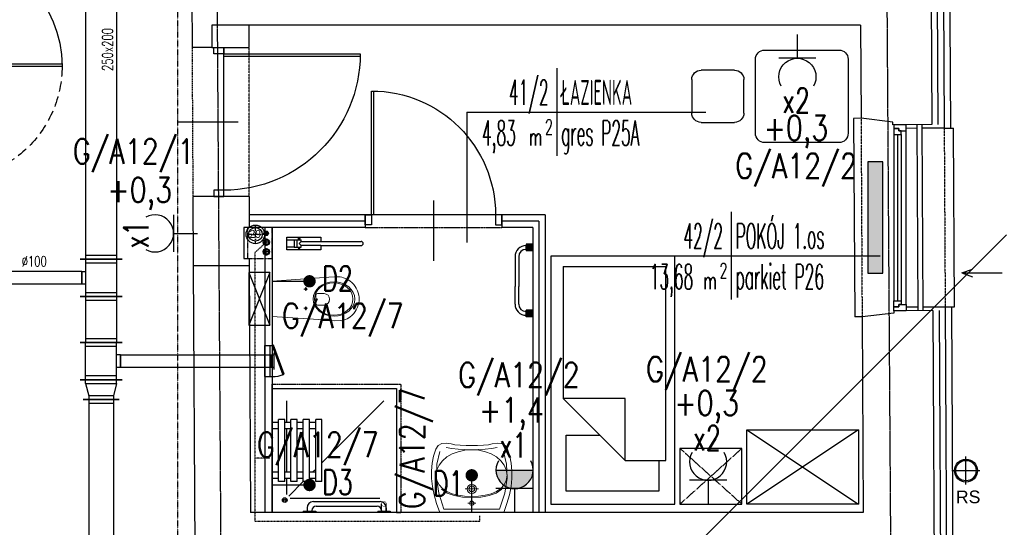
# Model space of a CAD drawing. Header units: inches. Extents: x -145354 to -97635, y 38777 to 78670.
# Tile 165 of 231: x -139144 to -138350, y 59901 to 60310. Entities that reach past the tile are written whole.
import ezdxf
from ezdxf.enums import TextEntityAlignment as Align

# ---------------------------------------------------------------- set-up
doc = ezdxf.new("R2010")
doc.units = ezdxf.units.IN
doc.header["$MEASUREMENT"] = 0
for name, pattern in [('00-inst$0$DASHDOT', [1, 0.5, -0.25, 0, -0.25]), ('CENTER', [2, 1.25, -0.25, 0.25, -0.25]), ('DASHDOT', [1, 0.5, -0.25, 0, -0.25]), ('DASHED', [0.75, 0.5, -0.25]), ('DASHED2', [0.375, 0.25, -0.125]), ('DIVIDE', [31.75, 12.7, -6.35, 0, -6.35, 0, -6.35])]:
    doc.linetypes.add(name, pattern=pattern)
doc.layers.get('0').update_dxf_attribs({"color": 101})
for name, color, linetype in [('Drz---drzwi', 5, 'Continuous'), ('E-OPIS_POM', 6, 'Continuous'), ('E35', 6, 'Continuous'), ('E50', 3, 'Continuous'), ('Fas-balustrada-widok', 64, 'Continuous'), ('Ins-kan', 54, 'Continuous'), ('Ins-went', 141, 'Continuous'), ('Ins-went-opis', 141, 'Continuous'), ('Ins-wod', 152, 'Continuous'), ('Ins-wod-opis', 155, 'Continuous'), ('Mw-wc-rury', 160, 'DASHDOT'), ('Okn---okna', 5, 'Continuous'), ('Os-osie glowne', 8, 'CENTER'), ('piony_K_nr', 240, 'Continuous'), ('Sc-cegla pelna', 32, 'Continuous'), ('Sc-gazobeton', 45, 'Continuous'), ('Sc-gk', 120, 'Continuous'), ('Sc-gk-hatch', 8, 'Continuous'), ('Sc-izolacja term-obrys', 132, 'Continuous'), ('Sc-izolacja term-styropian', 151, 'STYROPIAN-KA'), ('Sc-nad', 5, 'DASHED2'), ('Sc-nadproza kon', 5, 'DASHED2'), ('stelaż_wc', 64, 'Continuous'), ('Suf-widok', 8, 'Continuous'), ('W-idok', 9, 'Continuous'), ('W-otwor-strop', 126, 'Continuous'), ('Wym-wew', 8, 'Continuous'), ('Wym-zew', 9, 'Continuous'), ('Wyp-grzejniki', 56, 'Continuous'), ('Wyp-meble', 155, 'Continuous'), ('Wyp-sanitar', 131, 'Continuous')]:
    doc.layers.add(name, color=color, linetype=linetype)
doc.layers.get('Wym-wew').off()
doc.layers.get('Wym-zew').off()
doc.styles.add('KA wymiar', font='romans.shx', dxfattribs={"width": 0.6})
doc.styles.add('ROMANS', font='romans', dxfattribs={"width": 0.85})
doc.styles.add('tab-bud$0$ROMANS', font='romans', dxfattribs={"width": 0.7})
doc.styles.add('TYTUL2', font='ARIAL.TTF')
doc.linetypes.add('BATTING', pattern='A,0.0001,-0.1,[134,ltypeshp.shx,S=0.1,R=0,X=-0.1,Y=0],-0.2,[134,ltypeshp.shx,S=0.1,R=180,X=0.1,Y=0],-0.1', length=0.4001)
doc.linetypes.add('STYROPIAN-KA', pattern='A,0.0001,-0.1,[135,ltypeshp.shx,S=0.1,R=0,X=-0.1,Y=0],0,[135,ltypeshp.shx,S=0.1,R=180,X=0.1,Y=0],-0.1', length=0.2001)

# ---------------------------------------------------------------- blocks, each defined once
blk = doc.blocks.new('pow')
for p, q in [((0, 0.523), (0, -0.523)), ((-1.075, 0), (1.78, 0))]:
    blk.add_line(p, q)
at = {"style": 'KA wymiar', "width": 0.6}
for s, height, p in [('2', 0.18, (-0.139, -0.27)), ('m', 0.21, (-0.333, -0.401))]:
    blk.add_text(s, height=height, dxfattribs=at).set_placement(p)
at = {"style": 'KA wymiar'}
for tag, width, p in [('01', 0.7, (-0.131, 0.084)), ('000.00', 0.6, (-0.364, -0.401))]:
    blk.add_attdef(tag, text='', height=0.3, dxfattribs=dict(at, width=width)).set_placement(p, align=Align.RIGHT)
blk.add_attdef('POMIESZCZENIE', (0.071, 0.084), '', height=0.3, dxfattribs=at)
at = {"style": 'KA wymiar', "width": 0.8}
blk.add_attdef('POSADZKA', (0.071, -0.401), '', height=0.3, dxfattribs=at)
blk = doc.blocks.new('g2')
at = {"layer": 'E35'}
blk.add_line((15, 19.27), (-15, 19.27), dxfattribs=at)
blk.add_arc((0, 34.27), 15, 150, 30, dxfattribs=at)
at = {"layer": 'E50'}
blk.add_line((0, 19.27), (0, 0), dxfattribs=at)
blk = doc.blocks.new('G1')
at = {"layer": 'E35'}
blk.add_hatch(color=256, dxfattribs=at).paths.add_polyline_path([(10, 22.85), (-10, 22.85, 1)])
for p, q in [((-10, 22.85), (10, 22.85)), ((10, 12.85), (-10, 12.85))]:
    blk.add_line(p, q, dxfattribs=at)
blk.add_arc((0, 22.85), 10, 150, 30, dxfattribs=at)
at = {"layer": 'E50'}
blk.add_line((0, 12.85), (0, 0), dxfattribs=at)
blk = doc.blocks.new('loz033')
blk.add_lwpolyline([(0, 200), (100, 200), (100, 0), (0, 0)], close=True)
for points in [[(86.95, 164.84), (86.95, 189.43), (12.36, 189.43), (12.36, 144.44), (39.36, 144.44)], [(9.76, 114.84), (59.76, 164.84)], [(59.76, 164.84), (59.76, 114.84), (9.76, 114.84)], [(59.76, 164.84), (92.64, 164.84), (92.64, 8.3)], [(9.76, 8.3), (9.76, 114.84)], [(9.76, 8.3), (92.64, 8.3)]]:
    blk.add_lwpolyline(points)
blk = doc.blocks.new('_szafka_nocna')
blk.add_lwpolyline([(-25, 0), (25, 0), (25, -45), (-25, -45)], close=True)
at = {"linetype": 'DASHED2'}
for points in [[(25, 0), (-25, -45)], [(-25, 0), (25, -45)]]:
    blk.add_lwpolyline(points, dxfattribs=at)
blk = doc.blocks.new('_0630_szafa_1os')
blk.add_lwpolyline([(-90, 0), (-90, -60), (0, -60), (0, 0)], close=True)
for points in [[(-90, 0), (0, -60)], [(0, 0), (-90, -60)]]:
    blk.add_lwpolyline(points)
blk = doc.blocks.new('_0630_stolik_wyposazenie')
for p, q in [((-7.47, 37.33), (-67.2, 37.33)), ((-74.67, 29.87), (-74.67, -29.87)), ((0, -29.87), (0, 29.87)), ((-118.53, 21), (-91.47, 21)), ((-126, -13.53), (-126, 13.53)), ((-84, 13.53), (-84, -13.53)), ((-91.47, -21), (-118.53, -21)), ((-67.2, -37.33), (-7.47, -37.33))]:
    blk.add_line(p, q)
for centre, start, end in [((-67.2, 29.87), 90, 180), ((-7.47, 29.87), 0, 90), ((-118.53, 13.53), 90, 180), ((-91.47, 13.53), 0, 90), ((-118.53, -13.53), 180, 270), ((-91.47, -13.53), 270, 0), ((-67.2, -29.87), 180, 270), ((-7.47, -29.87), 270, 0)]:
    blk.add_arc(centre, 7.47, start, end)
blk = doc.blocks.new('_DRZWI_W120')
at = {"ltscale": 25}
for p, q in [((44517.38, 20745.07), (44517.38, 20635.07)), ((44504.38, 20690.07), (44558.38, 20690.07))]:
    blk.add_line(p, q, dxfattribs=at)
at = {"ltscale": 7}
for p, q in [((44517.38, 20635.07), (44407.38, 20635.07)), ((44517.38, 20637.07), (44407.4, 20637.07))]:
    blk.add_line(p, q, dxfattribs=at)
at = {"ltscale": 25}
for points in [[(44525.38, 20750.07), (44517.38, 20750.07), (44517.38, 20745.07), (44525.38, 20745.07)], [(44525.38, 20630.07), (44517.38, 20630.07), (44517.38, 20635.07), (44525.38, 20635.07)]]:
    blk.add_lwpolyline(points, close=True, dxfattribs=at)
blk.add_arc((44517.38, 20635.07), 110, 90, 180, dxfattribs=at)
at = {"linetype": 'DASHED', "ltscale": 20}
blk.add_arc((44517.38, 20635.07), 110, 180, 270, dxfattribs=at)
blk = doc.blocks.new('_0630_BRODZIK_NIEPELNOSPRAWNI')
for p, q in [((27.51, -5), (27.51, 0)), ((32.51, -5), (32.51, 0)), ((25.01, -10), (25.01, -5)), ((25.01, -5), (75.01, -5)), ((67.51, -5), (67.51, 0)), ((72.51, -5), (72.51, 0)), ((75.01, -10), (75.01, -5)), ((11.25, -86.65), (11.25, -14.3)), ((25.01, -25.01), (13.26, -13.26)), ((27.51, -11.56), (14.61, -11.56)), ((25.01, -10), (75.01, -10)), ((25.01, -20), (25.01, -15)), ((25.01, -15), (75.01, -15)), ((27.51, -15), (27.51, -10)), ((32.51, -15), (32.51, -10)), ((67.51, -11.56), (32.51, -11.56)), ((67.51, -15), (67.51, -10)), ((72.51, -15), (72.51, -10)), ((90.03, -11.56), (72.51, -11.56)), ((75.01, -20), (75.01, -15)), ((25.01, -20), (75.01, -20)), ((27.51, -25), (27.51, -20)), ((32.51, -25), (32.51, -20)), ((67.51, -25), (67.51, -20)), ((72.51, -25), (72.51, -20)), ((1.05, -25), (0.05, -25)), ((1.05, -25), (1.05, -35)), ((3.85, -28.1), (1.05, -28.1)), ((25.01, -30), (25.01, -25)), ((25.01, -25), (75.01, -25)), ((25.01, -30), (75.01, -30)), ((27.51, -35), (27.51, -30)), ((32.51, -35), (32.51, -30)), ((32.51, -35), (32.51, -30)), ((67.51, -35), (67.51, -30)), ((72.51, -35), (72.51, -30)), ((75.01, -30), (75.01, -25)), ((1.05, -35), (0.05, -35)), ((1.55, -31.9), (1.05, -31.9)), ((5.05, -35.4), (5.05, -84.6)), ((8.85, -33.1), (8.85, -86.9)), ((25.01, -40), (25.01, -35)), ((25.01, -35), (75.01, -35)), ((32.51, -32.51), (32.51, -32.5)), ((35, -35), (32.51, -32.51)), ((75.01, -40), (75.01, -35)), ((25.01, -40), (75.01, -40)), ((90.03, -90.03), (40, -40)), ((1.05, -85), (0.05, -85)), ((1.05, -85), (1.05, -95)), ((1.05, -88.1), (6.95, -88.08)), ((1.55, -88.1), (1.05, -88.1)), ((1.05, -91.9), (6.95, -91.93)), ((3.85, -91.9), (1.05, -91.9))]:
    blk.add_line(p, q)
blk.add_lwpolyline([(0, 0), (100, 0), (100, -100), (0, -100)], close=True)
at = {"linetype": 'DASHED', "ltscale": 0.5}
blk.add_lwpolyline([(103.5, 0), (103.5, -103.5), (0, -103.5)], dxfattribs=at)
for points in [[(100, 0), (103.5, 0)], [(1.05, -95), (0.05, -95)], [(0, -100), (0, -103.5)]]:
    blk.add_lwpolyline(points)
at = {"const_width": 0.35}
blk.add_lwpolyline([(6.95, -88.08, 1), (6.95, -91.93, 1)], format="xyb", close=True, dxfattribs=at)
for radius in [1.9, 0.901]:
    blk.add_circle((10, -10), radius)
for centre, radius, start, end in [((3.85, -33.1), 5, 0, 90), ((1.55, -35.4), 3.5, 0, 90), ((1.55, -84.6), 3.5, 270, 0), ((3.85, -86.9), 5, 270, 0)]:
    blk.add_arc(centre, radius, start, end)
blk = doc.blocks.new('_0630_UMYWALKA_NIEPEŁNOSPRAWNY')
at = {"lineweight": 0}
for points in [[(0, -54.01), (4.6, -54.04), (9.42, -54.29), (13.64, -54.72), (16.46, -55.28), (20.4, -56.01), (23.99, -55.58), (26.93, -53.97), (28.88, -51.12), (30.72, -45.51), (31.92, -39.69), (32.47, -33.64), (32.39, -27.38), (31.68, -20.89), (30.35, -14.17), (28.39, -7.2), (25.81, 0), (0, 0), (-25.81, 0), (-28.39, -7.2), (-30.35, -14.17), (-31.68, -20.89), (-32.39, -27.38), (-32.47, -33.64), (-31.92, -39.69), (-30.72, -45.51), (-28.88, -51.12), (-26.93, -53.97), (-23.99, -55.58), (-20.4, -56.01), (-16.46, -55.28), (-13.64, -54.72), (-9.42, -54.29), (-4.6, -54.04), (0, -54.01)], [(0, -5.72), (0.68, -5.86), (1.24, -6.24), (1.61, -6.8), (1.75, -7.48), (1.61, -8.16), (1.24, -8.71), (0.68, -9.09), (0, -9.23), (-0.68, -9.09), (-1.24, -8.71), (-1.61, -8.16), (-1.75, -7.48), (-1.61, -6.8), (-1.24, -6.24), (-0.68, -5.86), (0, -5.72)], [(0, -15.26), (1.46, -15.56), (2.65, -16.36), (3.46, -17.56), (3.75, -19.01), (3.46, -20.47), (2.65, -21.66), (1.46, -22.47), (0, -22.76), (-1.46, -22.47), (-2.65, -21.66), (-3.46, -20.47), (-3.75, -19.01), (-3.46, -17.56), (-2.65, -16.36), (-1.46, -15.56), (0, -15.26)], [(0, -16.71), (0.89, -16.89), (1.63, -17.39), (2.12, -18.12), (2.3, -19.01), (2.12, -19.91), (1.63, -20.64), (0.89, -21.13), (0, -21.31), (-0.89, -21.13), (-1.63, -20.64), (-2.12, -19.91), (-2.3, -19.01), (-2.12, -18.12), (-1.63, -17.39), (-0.89, -16.89), (0, -16.71)]]:
    blk.add_lwpolyline(points, close=True, dxfattribs=at)
for points in [[(25.67, -49.28), (28.14, -38.98), (28.45, -27.74), (26.59, -15.65), (22.51, -2.8), (0, -2.8), (-22.51, -2.8), (-26.59, -15.65), (-28.45, -27.74), (-28.14, -38.98), (-25.67, -49.28)], [(-3.25, -7.48), (3.25, -7.48)], [(0, -10.73), (0, -4.22)], [(-28.45, -30.14), (-27.86, -25.83), (-26.17, -22.22), (-23.51, -19.26), (-20, -16.92), (-15.76, -15.17), (-10.92, -13.96), (-5.6, -13.26), (0.07, -13.04), (5.74, -13.26), (11.05, -13.96), (15.89, -15.17), (20.13, -16.92), (23.64, -19.26), (26.3, -22.22), (27.99, -25.83), (28.58, -30.14)], [(-24.26, -18.74), (-19.75, -15.71), (-14.01, -13.63), (-7.31, -12.42), (0.07, -12.04), (7.44, -12.42), (14.14, -13.63), (19.88, -15.71), (24.39, -18.74)], [(0, -24.26), (0, -13.76)], [(5.34, -19.01), (-5.34, -19.01)], [(-28.45, -30.14), (-27.86, -34.42), (-26.18, -38.33), (-23.53, -41.81), (-20.04, -44.79), (-15.81, -47.22), (-10.99, -49.04), (-5.68, -50.17), (-0.02, -50.56), (5.66, -50.17), (10.98, -49.04), (15.83, -47.22), (20.09, -44.79), (23.61, -41.81), (26.29, -38.33), (27.99, -34.42), (28.58, -30.14)], [(20.64, -52.51), (15.94, -51.63), (10.86, -51.08), (5.51, -50.74), (0.02, -50.52), (-5.48, -50.74), (-10.83, -51.08), (-15.91, -51.63), (-20.61, -52.51)]]:
    blk.add_lwpolyline(points, dxfattribs=at)
at = {"lineweight": 0, "const_width": 0.282}
for points in [[(-0.13, -20.35), (-0.13, -20.35)], [(-0.07, -21.39), (-0.07, -21.39)]]:
    blk.add_lwpolyline(points, dxfattribs=at)
blk = doc.blocks.new('_0630_DRZWI_100')
at = {"ltscale": 25}
for p, q in [((-4, -5), (-4, 0)), ((-4, 0), (-4, -5)), ((4, 0), (-4, 0)), ((4, -5), (4, 0)), ((4, -5), (4, 0)), ((-4, -105), (-4, -5)), ((-4, -5), (4, -5)), ((-15.7, -55), (32.9, -55)), ((-4, -105), (4, -105)), ((-4, -110), (-4, -105)), ((4, -110), (-4, -110)), ((4, -105), (4, -110)), ((4, -105), (4, -110))]:
    blk.add_line(p, q, dxfattribs=at)
at = {"ltscale": 7}
for p, q in [((-4, -5), (-104, -5)), ((-4, -6.8), (-103.98, -6.8))]:
    blk.add_line(p, q, dxfattribs=at)
blk.add_arc((-4, -5), 100, 180, 270)
blk = doc.blocks.new('_GJKHGJ')
at = {"ltscale": 25}
for p, q in [((-8, -5), (-8, 0)), ((-8, 0), (-8, -5)), ((0, 0), (-8, 0)), ((0, -5), (0, 0)), ((0, -5), (0, 0)), ((-8, -115), (-8, -5)), ((-8, -5), (0, -5)), ((-19.7, -60), (28.9, -60)), ((-8, -115), (0, -115)), ((-8, -120), (-8, -115)), ((0, -115), (0, -120)), ((0, -115), (0, -120)), ((0, -120), (-8, -120))]:
    blk.add_line(p, q, dxfattribs=at)
at = {"ltscale": 7}
for p, q in [((-8, -5), (-118, -5)), ((-8, -6.8), (-117.99, -6.8))]:
    blk.add_line(p, q, dxfattribs=at)
blk.add_arc((-8, -5), 110, 180, 270)
blk = doc.blocks.new('rura_spustowa')
at = {"layer": 'Ins-wod', "linetype": 'Continuous'}
for p, q in [((0, -11.25), (0, 11.25)), ((-11.25, 0), (11.25, 0))]:
    blk.add_line(p, q, dxfattribs=at)
at = {"layer": 'Ins-wod', "linetype": 'Continuous', "ltscale": 25}
for radius in [9.25, 8.25]:
    blk.add_circle((0, 0), radius, dxfattribs=at)
blk = doc.blocks.new('ramiak_okna')
at = {"layer": 'Okn---okna'}
for p, q in [((145, 10), (5, 10)), ((8, 6), (142, 6)), ((8, 3), (142, 3)), ((8, 0), (142, 0))]:
    blk.add_line(p, q, dxfattribs=at)
for points in [[(5, 10), (0, 10), (0, 0), (3, 0), (3, 4), (5, 4)], [(145, 10), (150, 10), (150, 0), (147, 0), (147, 4), (145, 4)], [(8, 6), (5, 6), (5, 4), (3, 4), (3, 0), (5, 0), (8, 0)], [(142, 6), (145, 6), (145, 4), (147, 4), (147, 0), (145, 0), (142, 0)]]:
    blk.add_lwpolyline(points, close=True, dxfattribs=at)
blk = doc.blocks.new('_gslkflhklgj')
at = {"linetype": '00-inst$0$DASHDOT', "ltscale": 5}
for p, q in [((7.5, 0), (-7.5, 0)), ((0, -7.5), (0, 7.5))]:
    blk.add_line(p, q, dxfattribs=at)
for radius in [7.5, 5.5]:
    blk.add_circle((0, 0), radius)
blk = doc.blocks.new('_0630_WC_NIEPEŁNOSPRAWNY')
at = {"lineweight": 0}
for p, q in [((-14.26, 0), (-17.49, -45.7)), ((-14.26, 0), (14.26, 0)), ((14.26, 0), (17.15, -45.7)), ((-8.01, -26.98), (-9.42, -26.98)), ((-8.01, -26.98), (-8.01, -25.54)), ((-8.01, -26.98), (-6.53, -26.98)), ((-8.01, -26.98), (-8.01, -28.41)), ((7.49, -26.98), (6.08, -26.98)), ((7.49, -26.98), (7.49, -25.54)), ((7.49, -26.98), (8.97, -26.98)), ((7.49, -26.98), (7.49, -28.41)), ((-4.44, -36.51), (-4.44, -41.77)), ((-3.5, -35.21), (4, -35.21)), ((4.94, -36.51), (4.94, -41.77)), ((-17.49, -45.7), (-17.82, -50.14)), ((17.15, -45.7), (17.52, -50.14)), ((-17.82, -50.14), (-17.77, -54.69)), ((-17.77, -54.69), (-17.51, -56.08)), ((17.52, -50.14), (17.47, -54.69)), ((17.47, -54.69), (17.51, -56.08)), ((-17.51, -56.08), (-17.12, -57.53)), ((-17.12, -57.53), (-16.6, -58.93)), ((-16.6, -58.93), (-15.97, -60.29)), ((-15.97, -60.29), (-15.22, -61.59)), ((-15.22, -61.59), (-14.37, -62.83)), ((-14.37, -62.83), (-13.41, -63.99)), ((14.37, -62.83), (13.41, -63.99)), ((15.22, -61.59), (14.37, -62.83)), ((15.97, -60.29), (15.22, -61.59)), ((16.6, -58.93), (15.97, -60.29)), ((17.12, -57.53), (16.6, -58.93)), ((17.51, -56.08), (17.12, -57.53)), ((-13.41, -63.99), (-11.77, -65.6)), ((-11.77, -65.6), (-10, -66.94)), ((-10, -66.94), (-8.71, -67.72)), ((-8.71, -67.72), (-6.54, -68.77)), ((-6.54, -68.77), (-5.07, -69.25)), ((-5.07, -69.25), (-3.02, -69.72)), ((-3.02, -69.72), (-1.52, -69.92)), ((-1.52, -69.92), (0, -70)), ((1.52, -69.92), (0, -70)), ((3.02, -69.72), (1.52, -69.92)), ((5.07, -69.25), (3.02, -69.72)), ((6.54, -68.77), (5.07, -69.25)), ((8.71, -67.72), (6.54, -68.77)), ((10, -66.94), (8.71, -67.72)), ((11.77, -65.6), (10, -66.94)), ((13.41, -63.99), (11.77, -65.6))]:
    blk.add_line(p, q, dxfattribs=at)
for centre, radius, start, end in [((-3.24, -36.39), 1.2, 102.23395, 185.88986), ((3.75, -36.39), 1.2, 354.11014, 77.76605), ((0.25, -41.54), 4.7, 182.80221, 357.19779)]:
    blk.add_arc(centre, radius, start, end, dxfattribs=at)
for centre in [(-8.01, -26.98), (7.49, -26.98)]:
    blk.add_ellipse(centre, major_axis=(0.599, 0.599), ratio=1, start_param=5.497787, end_param=11.780972, dxfattribs=at)
for centre, major_axis, ratio in [((0.05, -49.75), (0, -16.75), 0.823529), ((0.05, -49.5), (0, -15.54), 0.845174)]:
    blk.add_ellipse(centre, major_axis=major_axis, ratio=ratio, dxfattribs=at)
blk = doc.blocks.new('0630_STRZAŁKA')
at = {"ltscale": 0.5}
for points in [[(0, 0), (-3.03, -8.56)], [(0, 0), (0, -32.43)], [(0, 0), (3.03, -8.56)]]:
    blk.add_lwpolyline(points, dxfattribs=at)
blk = doc.blocks.new('pion_woda')
at = {"layer": 'Ins-wod'}
for p, q in [((3, 0), (-3, 0)), ((0, 3), (0, -3))]:
    blk.add_line(p, q, dxfattribs=at)
for centre, radius in [((0, 0.02), 2.55), ((0, 0), 2)]:
    blk.add_circle(centre, radius, dxfattribs=at)
blk = doc.blocks.new('pion_mały')
at = {"layer": 'Ins-wod'}
for p, q in [((0, 2.08), (0, -2.12)), ((2.1, -0.02), (-2.1, -0.02))]:
    blk.add_line(p, q, dxfattribs=at)
for centre, radius in [((0, 0), 1.79), ((0, -0.02), 1.4)]:
    blk.add_circle(centre, radius, dxfattribs=at)
blk = doc.blocks.new('WW_piony')
for name, p in [('pion_mały', (0, 0)), ('pion_woda', (7.18, 0.12)), ('pion_woda', (14.93, 0.15))]:
    blk.add_blockref(name, p)
blk = doc.blocks.new('rewizja')
at = {"layer": 'Wyp-meble'}
for p, q in [((-25, 6), (-25, 0)), ((-25, 6), (0, 6)), ((-25, 4), (-25, 2)), ((0, 2), (-25, 2)), ((0, 6), (0, 0)), ((0, 0), (-25, 0))]:
    blk.add_line(p, q, dxfattribs=at)
blk.add_lwpolyline([(-23.15, -9.49), (0.34, -0.94), (0, 0), (-23.49, -8.55)], close=True, dxfattribs=at)
blk.add_arc((0, 0), 25, 180, 202.29244, dxfattribs=at)
blk = doc.blocks.new('barierka_stojąca')
at = {"layer": 'Wyp-sanitar'}
for p, q in [((0, -27.41), (0, 0)), ((0, 0), (9.97, 0)), ((1.99, -5.98), (1.99, 0)), ((1.99, 0), (7.98, 0)), ((7.98, 0), (7.98, -5.98)), ((9.97, 0), (9.97, -27.41)), ((7.98, -5.98), (1.99, -5.98)), ((1.99, -6), (1.99, -11.47)), ((7.98, -6), (7.98, -11.46)), ((0.66, -9.69), (0.65, -9.74)), ((0.65, -9.74), (0.65, -9.8)), ((0.65, -9.8), (0.65, -9.85)), ((0.65, -9.85), (0.66, -9.91)), ((0.68, -9.64), (0.66, -9.69)), ((0.66, -9.91), (0.68, -9.96)), ((0.69, -9.59), (0.68, -9.64)), ((0.68, -9.96), (0.69, -10.01)), ((0.72, -9.54), (0.69, -9.59)), ((0.69, -10.01), (0.72, -10.06)), ((0.74, -9.5), (0.72, -9.54)), ((0.72, -10.06), (0.74, -10.1)), ((0.78, -9.45), (0.74, -9.5)), ((0.74, -10.1), (0.78, -10.14)), ((0.81, -9.42), (0.78, -9.45)), ((0.78, -10.14), (0.81, -10.18)), ((0.85, -9.38), (0.81, -9.42)), ((0.81, -10.18), (0.85, -10.22)), ((0.89, -9.35), (0.85, -9.38)), ((0.85, -10.22), (0.89, -10.25)), ((0.94, -9.32), (0.89, -9.35)), ((0.89, -10.25), (0.94, -10.28)), ((0.98, -9.3), (0.94, -9.32)), ((0.94, -10.28), (0.98, -10.3)), ((1.03, -9.28), (0.98, -9.3)), ((0.98, -10.3), (1.03, -10.32)), ((1.08, -9.27), (1.03, -9.28)), ((1.03, -10.32), (1.08, -10.33)), ((1.14, -9.26), (1.08, -9.27)), ((1.08, -10.33), (1.14, -10.34)), ((1.19, -9.26), (1.14, -9.26)), ((1.19, -9.26), (1.19, -9.26)), ((1.22, -9.05), (1.22, -10.55)), ((1.71, -9.05), (1.22, -9.05)), ((1.22, -9.41), (1.71, -9.41)), ((1.22, -10.19), (1.71, -10.19)), ((1.22, -10.55), (1.71, -10.55)), ((1.71, -10.55), (1.71, -9.05)), ((1.99, -11.47), (3.34, -11.47)), ((2.03, -8.16), (7.98, -8.16)), ((3.34, -11.47), (5.04, -9.84)), ((3.34, -27.41), (3.34, -11.47)), ((5.04, -9.84), (6.63, -11.46)), ((6.63, -11.46), (6.63, -27.41)), ((6.63, -11.46), (7.98, -11.46)), ((8.26, -9.05), (8.26, -10.55)), ((8.76, -9.05), (8.26, -9.05)), ((8.76, -9.41), (8.26, -9.41)), ((8.76, -10.19), (8.26, -10.19)), ((8.26, -10.55), (8.76, -10.55)), ((8.76, -10.55), (8.76, -9.05)), ((8.78, -9.26), (8.78, -9.26)), ((8.78, -9.26), (8.84, -9.26)), ((8.84, -9.26), (8.89, -9.27)), ((8.89, -10.33), (8.84, -10.34)), ((8.89, -9.27), (8.94, -9.28)), ((8.94, -10.32), (8.89, -10.33)), ((8.94, -9.28), (8.99, -9.3)), ((8.99, -10.3), (8.94, -10.32)), ((8.99, -9.3), (9.04, -9.32)), ((9.04, -10.28), (8.99, -10.3)), ((9.04, -9.32), (9.09, -9.35)), ((9.09, -10.25), (9.04, -10.28)), ((9.09, -9.35), (9.13, -9.38)), ((9.13, -10.22), (9.09, -10.25)), ((9.13, -9.38), (9.17, -9.42)), ((9.17, -10.18), (9.13, -10.22)), ((9.17, -9.42), (9.2, -9.45)), ((9.2, -10.14), (9.17, -10.18)), ((9.2, -9.45), (9.23, -9.5)), ((9.23, -10.1), (9.2, -10.14)), ((9.23, -9.5), (9.26, -9.54)), ((9.26, -10.06), (9.23, -10.1)), ((9.26, -9.54), (9.28, -9.59)), ((9.28, -10.01), (9.26, -10.06)), ((9.28, -9.59), (9.3, -9.64)), ((9.3, -9.96), (9.28, -10.01)), ((9.3, -9.64), (9.31, -9.69)), ((9.31, -9.91), (9.3, -9.96)), ((9.31, -9.69), (9.32, -9.74)), ((9.32, -9.85), (9.31, -9.91)), ((9.32, -9.74), (9.32, -9.8)), ((9.32, -9.8), (9.32, -9.85)), ((3.34, -27.41), (0, -27.41)), ((3.34, -27.41), (3.34, -59.87)), ((9.97, -27.41), (6.64, -27.41)), ((6.64, -27.41), (6.64, -59.87))]:
    blk.add_line(p, q, dxfattribs=at)
blk.add_arc((4.99, -59.87), 1.65, 180, 0, dxfattribs=at)
blk = doc.blocks.new('g-1')
at = {"layer": 'Wyp-grzejniki', "ltscale": 10}
h = blk.add_hatch(color=256, dxfattribs=at)
h.paths.add_polyline_path([(0.04, 0), (-5.36, 0), (-5.36, -5.4), (0.04, -5.4)])
edge = h.paths.add_edge_path(flags=16)
edge.add_line((-5.36, -4.2), (-5.36, -1.2))
blk.add_hatch(color=256, dxfattribs=at).paths.add_polyline_path([(-0.02, -58.59), (-0.02, -53.19), (-5.42, -53.19), (-5.42, -58.59)])
at = {"layer": 'Wyp-grzejniki'}
for p, q in [((-5.4, 0), (-5.4, -5.4)), ((0, 0), (-5.4, 0)), ((0, 0), (0, -5.4)), ((-5.4, -4.2), (-5.4, -1.2)), ((-5.4, -1.2), (-5.4, -4.2)), ((0, -5.4), (-5.4, -5.4)), ((-14.31, -10.2, 0), (-14.31, -34.29, 0)), ((-11.31, -10.2, 0), (-11.31, -34.29, 0)), ((-14.31, -48.39, 0), (-14.31, -34.29, 0)), ((-11.31, -48.39, 0), (-11.31, -34.29, 0)), ((0, -53.19), (-5.4, -53.19)), ((-5.4, -58.59), (-5.4, -53.19)), ((-5.4, -57.39), (-5.4, -54.39)), ((0, -58.59), (0, -53.19)), ((0, -58.59), (-5.4, -58.59))]:
    blk.add_line(p, q, dxfattribs=at)
for centre, radius, start, end in [((-5.31, -10.2, 0), 9, 90.59737, 179.99999), ((-5.31, -10.2, 0), 6, 90.89607, 179.99999), ((-5.31, -48.39, 0), 9, 179.99999, 269.40261), ((-5.31, -48.39, 0), 6, 179.99999, 269.10391)]:
    blk.add_arc(centre, radius, start, end, dxfattribs=at)
blk = doc.blocks.new('G_90')
at = {"layer": 'Wyp-grzejniki'}
h = blk.add_hatch(dxfattribs=at)
h.set_pattern_fill('DOTS', color=256, scale=0.5, angle=90, style=0)
h.set_pattern_definition([(90, (-37823.9399, -77504.90915), (-0.79375, 0.396875), [0, -0.79375])])
h.paths.add_polyline_path([(90, -12), (90, 0), (0, 0), (0, -12)])
blk.add_lwpolyline([(0, 0), (0, -12), (90, -12), (90, 0)], close=True, dxfattribs=at)

msp = doc.modelspace()

# ---------------------------------------------------------------- linework, layer by layer
at = {"layer": 'E-OPIS_POM'}
msp.add_line((-138783.4, 60235.58), (-138783.4, 60130.39), dxfattribs=at)
at = {"layer": 'E35'}
for p, q in [((-138913.49, 59571.32), (-138348.23, 60136.59)), ((-138940.14, 60099.05), (-138910.14, 60099.05)), ((-138779.37, 59912.54), (-138779.37, 59942.54)), ((-138940.14, 59934.75), (-138910.14, 59934.75))]:
    msp.add_line(p, q, dxfattribs=at)
at = {"layer": 'E35', "const_width": 5}
for points in [[(-138910.14, 60101.55, -1), (-138910.14, 60096.55, -1)], [(-138779.37, 59945.04, 1), (-138779.37, 59940.04, 1)], [(-138910.14, 59937.25, -1), (-138910.14, 59932.25, -1)]]:
    msp.add_lwpolyline(points, format="xyb", close=True, dxfattribs=at)
at = {"layer": 'Fas-balustrada-widok'}
for p, q in [((-138420.47, 60225.45), (-138419.64, 60075.45)), ((-138416.47, 60225.47), (-138415.64, 60075.47))]:
    msp.add_line(p, q, dxfattribs=at)
at = {"layer": 'Ins-went'}
for p, q in [((-139090.63, 60406.97), (-139090.63, 60116.87)), ((-139065.63, 60406.97), (-139065.63, 60116.87)), ((-139061.13, 60116.87), (-139095.13, 60116.87)), ((-139095.13, 60116.87), (-139061.13, 60116.87)), ((-139065.63, 60119.87), (-139090.63, 60119.87)), ((-139090.63, 60116.87), (-139090.63, 60086.87)), ((-139065.63, 60116.87), (-139065.63, 60086.87)), ((-139093.63, 60106.87), (-139212.73, 60106.87)), ((-139093.63, 60096.87), (-139093.63, 60106.87)), ((-139093.63, 60106.87), (-139090.63, 60106.87)), ((-139093.63, 60106.87), (-139093.63, 60096.87)), ((-139090.63, 60113.87), (-139065.63, 60113.87)), ((-139093.63, 60096.87), (-139212.73, 60096.87)), ((-139090.63, 60096.87), (-139093.63, 60096.87)), ((-139061.13, 60086.87), (-139095.13, 60086.87)), ((-139095.13, 60086.87), (-139061.13, 60086.87)), ((-139065.63, 60089.87), (-139090.63, 60089.87)), ((-139090.63, 60086.87), (-139090.63, 60049.67)), ((-139090.63, 60083.87), (-139065.63, 60083.87)), ((-139065.63, 60086.87), (-139065.63, 60049.67)), ((-139065.63, 60052.67), (-139090.63, 60052.67)), ((-139061.13, 60049.67), (-139095.13, 60049.67)), ((-139095.13, 60049.67), (-139061.13, 60049.67)), ((-139090.63, 60019.67), (-139090.63, 60049.67)), ((-139090.63, 60046.67), (-139065.63, 60046.67)), ((-139065.63, 60019.67), (-139065.63, 60049.67)), ((-139062.63, 60039.67), (-139065.63, 60039.67)), ((-139062.63, 60039.67), (-139062.63, 60029.67)), ((-139062.63, 60029.67), (-139062.63, 60039.67)), ((-139062.63, 60039.67), (-138939.03, 60039.67)), ((-138941.03, 60039.67), (-138941.03, 60029.67)), ((-138941.03, 60029.67), (-138941.03, 60039.67)), ((-138939.03, 60041.42), (-138939.03, 60027.92)), ((-139065.63, 60029.67), (-139062.63, 60029.67)), ((-139062.63, 60029.67), (-138939.03, 60029.67)), ((-139061.13, 60019.67), (-139095.13, 60019.67)), ((-139095.13, 60019.67), (-139061.13, 60019.67)), ((-139065.63, 60022.67), (-139090.63, 60022.67)), ((-139090.63, 60016.67), (-139090.63, 60019.67)), ((-139065.63, 60016.67), (-139065.63, 60019.67)), ((-139090.63, 60016.67), (-139065.63, 60016.67)), ((-139090.63, 60016.67), (-139088.13, 60006.67)), ((-139065.63, 60016.67), (-139068.13, 60006.67)), ((-139063.63, 60003.67), (-139092.63, 60003.67)), ((-139092.63, 60003.67), (-139063.63, 60003.67)), ((-139068.13, 60006.67), (-139088.13, 60006.67)), ((-139088.13, 60006.67), (-139088.13, 60003.67)), ((-139088.13, 60003.67), (-139088.13, 59867.53)), ((-139068.13, 60006.67), (-139068.13, 60003.67)), ((-139068.13, 60003.67), (-139068.13, 59867.53)), ((-139088.13, 60000.67), (-139068.13, 60000.67))]:
    msp.add_line(p, q, dxfattribs=at)
at = {"layer": 'Mw-wc-rury', "ltscale": 0.8}
for p, q in [((-138944.98, 60130.55), (-138954.18, 60122.2)), ((-138954.18, 60122.2), (-138954.18, 59905.49)), ((-138942.01, 59956.49), (-138954.18, 59956.49)), ((-138772.92, 59905.49), (-138772.92, 59909.94)), ((-138954.18, 59905.49), (-138772.92, 59905.49))]:
    msp.add_line(p, q, dxfattribs=at)
at = {"layer": 'Os-osie glowne'}
for p, q in [((-138968.49, 57943.12), (-138996.29, 62104.61)), ((-138428.47, 57943.12), (-138456.28, 62104.61))]:
    msp.add_line(p, q, dxfattribs=at)
at = {"layer": 'Sc-cegla pelna'}
for p, q in [((-139005.39, 60385.71), (-139004.84, 60287.54)), ((-138465.91, 60305.54), (-138988.97, 60305.54)), ((-138988.97, 60305.54), (-138988.86, 60287.54)), ((-138465.91, 60305.54), (-138465.5, 60230.51)), ((-138988.86, 60287.54), (-139004.84, 60287.54)), ((-138958.85, 60111.54), (-139003.87, 60111.54)), ((-139003.85, 60111.54), (-139002.56, 59877.54)), ((-138464.62, 60070.53), (-138463.75, 59912.54)), ((-138463.72, 59912.54), (-138957.76, 59912.54))]:
    msp.add_line(p, q, dxfattribs=at)
for points in [[(-138409.88, 60481.54), (-138408.47, 60225.52)], [(-138408.47, 60225.52), (-138439.99, 60225.34), (-138440, 60227.34), (-138465.5, 60230.51)], [(-138958.85, 60111.54), (-138958.59, 60063.54)], [(-138407.64, 60075.52), (-138439.16, 60075.34), (-138439.15, 60073.34), (-138464.64, 60070.52)], [(-138407.64, 60075.52), (-138406.23, 59818.54)], [(-138958.59, 60063.54), (-138957.75, 59912.54)]]:
    msp.add_lwpolyline(points, dxfattribs=at)
at = {"layer": 'Sc-gazobeton'}
for p, q in [((-138958.85, 60287.54), (-138958.85, 60305.54)), ((-138988.86, 60287.54), (-138958.85, 60287.54)), ((-138958.85, 60167.54), (-139004.17, 60167.54)), ((-139004.17, 60167.54), (-139003.85, 60111.54)), ((-138958.85, 60167.54), (-138958.85, 60142.54)), ((-138958.85, 60142.54), (-138963.14, 60142.54)), ((-138963.14, 60142.54), (-138963.14, 60117.54)), ((-138963.14, 60117.54), (-138958.85, 60117.54)), ((-138958.85, 60117.54), (-138958.85, 60111.54))]:
    msp.add_line(p, q, dxfattribs=at)
at = {"layer": 'Sc-gk'}
for p, q in [((-138865.14, 60152.54), (-138958.85, 60152.54)), ((-138865.14, 60152.54), (-138865.14, 60142.54)), ((-138720.14, 60152.54), (-138755.14, 60152.54)), ((-138755.14, 60152.54), (-138755.14, 60142.54)), ((-138720.14, 60152.54), (-138720.14, 59912.54)), ((-138865.14, 60142.54), (-138958.85, 60142.54)), ((-138946.14, 60142.54), (-138946.14, 59912.54)), ((-138940.14, 60142.54), (-138940.14, 59912.54)), ((-138730.14, 60142.54), (-138755.14, 60142.54)), ((-138730.14, 60142.54), (-138730.14, 59912.54))]:
    msp.add_line(p, q, dxfattribs=at)
at = {"layer": 'Sc-gk-hatch', "linetype": 'BATTING', "ltscale": 0.22}
for p, q in [((-138865.14, 60147.54), (-138958.85, 60147.54)), ((-138725.14, 60147.54), (-138755.14, 60147.54)), ((-138725.14, 60147.54), (-138725.14, 59912.54))]:
    msp.add_line(p, q, dxfattribs=at)
at = {"layer": 'Sc-izolacja term-obrys'}
for points in [[(-138417.9, 60484.5), (-138399.9, 60484.6), (-138398.45, 60222.57), (-138416.45, 60222.47)], [(-138420.45, 60222.45), (-138429.16, 60222.4)], [(-138429.16, 60078.4), (-138419.66, 60078.45)], [(-138415.66, 60078.47), (-138397.66, 60078.57), (-138396.21, 59815.6), (-138414.21, 59815.5)]]:
    msp.add_lwpolyline(points, dxfattribs=at)
at = {"layer": 'Sc-izolacja term-styropian', "linetype": 'BATTING', "ltscale": 0.25}
for points in [[(-138404.88, 60481.57), (-138403.47, 60225.54)], [(-138402.64, 60075.55), (-138401.23, 59818.57)]]:
    msp.add_lwpolyline(points, dxfattribs=at)
at = {"layer": 'Sc-nad'}
msp.add_line((-138865.14, 60142.54), (-138755.14, 60142.54), dxfattribs=at)
at = {"layer": 'Sc-nadproza kon', "linetype": 'DASHDOT', "ltscale": 0.5}
for p, q in [((-138465.5, 60230.51), (-138464.64, 60070.52)), ((-138398.45, 60222.57), (-138397.66, 60078.57))]:
    msp.add_line(p, q, dxfattribs=at)
at = {"layer": 'Sc-nadproza kon', "ltscale": 4}
msp.add_lwpolyline([(-139004.84, 60287.54), (-139004.17, 60167.54)], dxfattribs=at)
at = {"layer": 'Sc-nadproza kon', "linetype": 'DASHDOT', "ltscale": 0.5}
msp.add_lwpolyline([(-138958.85, 60167.54), (-138958.85, 60287.54)], dxfattribs=at)
at = {"layer": 'stelaż_wc', "ltscale": 5}
for p, q in [((-138942.14, 60106.04), (-138959.14, 60063.54)), ((-138959.14, 60106.04), (-138942.14, 60063.54))]:
    msp.add_line(p, q, dxfattribs=at)
msp.add_lwpolyline([(-138942.14, 60063.54), (-138942.14, 60106.04), (-138959.14, 60106.04), (-138959.14, 60063.54)], close=True, dxfattribs=at)
at = {"layer": 'Suf-widok', "linetype": 'DIVIDE', "ltscale": 0.02}
msp.add_lwpolyline([(-139016.24, 61051.5), (-139186.65, 61051.5), (-139186.65, 58629.5), (-139016.24, 58629.5)], close=True, dxfattribs=at)
at = {"layer": 'W-idok'}
for p, q in [((-138465.5, 60230.51), (-138471.62, 60230.49)), ((-138464.62, 60070.51), (-138470.62, 60070.48))]:
    msp.add_line(p, q, dxfattribs=at)
for points in [[(-138394.9, 60484.64), (-138393.45, 60222.57)], [(-138471.62, 60230.49), (-138470.62, 60070.48)], [(-138398.45, 60222.57), (-138390.95, 60222.57)], [(-138397.66, 60078.57), (-138390.16, 60078.57), (-138390.95, 60222.57)], [(-138392.66, 60078.57), (-138391.21, 59815.6)]]:
    msp.add_lwpolyline(points, dxfattribs=at)
at = {"layer": 'W-otwor-strop', "linetype": 'DASHED2', "ltscale": 0.3}
msp.add_lwpolyline([(-138940.14, 60142.54), (-138960.14, 60142.54), (-138960.14, 60117.54), (-138940.14, 60117.54)], close=True, dxfattribs=at)

# ---------------------------------------------------------------- block references
for name, p, rotation in [('WW_piony', (-138945.1, 60137.73), 270), ('barierka_stojąca', (-138928.38, 60124.55), 90), ('rewizja', (-138940.14, 60047.17), 90)]:
    msp.add_blockref(name, p, dxfattribs=dict(rotation=rotation))
at = {"layer": 'Drz---drzwi', "xscale": -0.8333333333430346, "yscale": 0.8333333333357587, "zscale": 0.8333333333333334}
msp.add_blockref('_DRZWI_W120', (-102103.45, 43076.78), dxfattribs=at)
at = {"layer": 'Drz---drzwi', "xscale": -1}
msp.add_blockref('_GJKHGJ', (-138987.25, 60287.54), dxfattribs=at)
at = {"layer": 'Drz---drzwi', "xscale": -1, "rotation": 90}
msp.add_blockref('_0630_DRZWI_100', (-138865.14, 60148.54), dxfattribs=at)
at = {"layer": 'E-OPIS_POM'}
ref = msp.add_blockref('pow', (-138710.82, 60235.58), dxfattribs=dict(at, xscale=67.5, yscale=67.5, zscale=67.5))
ref.add_attrib('000.00', '4,83', dxfattribs={"layer": '0', "height": 20.25, "style": 'KA wymiar', "width": 0.448374}).set_placement((-138743.81, 60208.52), align=Align.RIGHT)
ref.add_attrib('01', '41/2', dxfattribs={"layer": '0', "height": 20.25, "style": 'KA wymiar', "width": 0.448374}).set_placement((-138717.43, 60241.28), align=Align.RIGHT)
ref.add_attrib('POMIESZCZENIE', 'ŁAZIENKA', (-138707.24, 60241.28), dxfattribs={"layer": '0', "height": 20.25, "style": 'KA wymiar', "width": 0.448374})
ref.add_attrib('POSADZKA', 'gres P25A', (-138707.24, 60208.52), dxfattribs={"layer": '0', "height": 20.25, "style": 'KA wymiar', "width": 0.448374})
ref = msp.add_blockref('pow', (-138570.17, 60119.68), dxfattribs=dict(at, xscale=67.5, yscale=67.5, zscale=67.5))
ref.add_attrib('000.00', '13,68', dxfattribs={"layer": '0', "height": 20.25, "style": 'KA wymiar', "width": 0.448374}).set_placement((-138600.79, 60092.61), align=Align.RIGHT)
ref.add_attrib('01', '42/2', dxfattribs={"layer": '0', "height": 20.25, "style": 'KA wymiar', "width": 0.448374}).set_placement((-138576.78, 60125.38), align=Align.RIGHT)
ref.add_attrib('POMIESZCZENIE', 'POKÓJ 1.os', (-138566.59, 60125.38), dxfattribs={"layer": '0', "height": 20.25, "style": 'KA wymiar', "width": 0.448374})
ref.add_attrib('POSADZKA', 'parkiet P26', (-138566.59, 60092.61), dxfattribs={"layer": '0', "height": 20.25, "style": 'KA wymiar', "width": 0.448374})
at = {"layer": 'E35', "xscale": -1, "rotation": 180}
msp.add_blockref('g2', (-138516.85, 60298.21), dxfattribs=at)
at = {"layer": 'E35', "rotation": 90}
msp.add_blockref('g2', (-139000.39, 60137.72), dxfattribs=at)
at = {"layer": 'E35'}
msp.add_blockref('g2', (-138588.77, 59919.28), dxfattribs=at)
at = {"layer": 'E35', "xscale": 1.5, "yscale": 1.5, "zscale": 1.5}
msp.add_blockref('G1', (-138744.83, 59912.54), dxfattribs=at)
at = {"layer": 'Ins-kan'}
msp.add_blockref('_gslkflhklgj', (-138953.76, 60136.9), dxfattribs=at)
at = {"layer": 'Ins-went-opis', "xscale": -1, "rotation": 90}
msp.add_blockref('0630_STRZAŁKA', (-138384.2, 60105.78), dxfattribs=at)
at = {"layer": 'Okn---okna', "rotation": 270}
msp.add_blockref('ramiak_okna', (-138439.16, 60225.34), dxfattribs=at)
at = {"layer": 'Wym-wew', "rotation": 90}
msp.add_blockref('G_90', (-138460.06, 60105.52), dxfattribs=at)
at = {"layer": 'Wym-zew'}
msp.add_blockref('rura_spustowa', (-138380.92, 59946.36), dxfattribs=at)
at = {"layer": 'Wyp-grzejniki'}
msp.add_blockref('g-1', (-138730.14, 60129.03, 0), dxfattribs=at)
at = {"layer": 'Wyp-meble', "xscale": -1, "rotation": 180}
for name, p in [('_0630_stolik_wyposazenie', (-138475.94, 60248.27)), ('loz033', (-138715.5, 60119.28))]:
    msp.add_blockref(name, p, dxfattribs=at)
at = {"layer": 'Wyp-meble', "xscale": -1}
for name, p in [('_0630_szafa_1os', (-138557.5, 59979.28)), ('_szafka_nocna', (-138586.51, 59964.28))]:
    msp.add_blockref(name, p, dxfattribs=at)
at = {"layer": 'Wyp-sanitar', "xscale": -1, "rotation": 90}
msp.add_blockref('_0630_WC_NIEPEŁNOSPRAWNY', (-138940.14, 60084.79), dxfattribs=at)
at = {"layer": 'Wyp-sanitar'}
for name, p, rotation in [('_0630_BRODZIK_NIEPELNOSPRAWNI', (-138940.14, 59912.54), 90), ('_0630_UMYWALKA_NIEPEŁNOSPRAWNY', (-138779.37, 59912.54), 180)]:
    msp.add_blockref(name, p, dxfattribs=dict(at, rotation=rotation))

# ---------------------------------------------------------------- texts
at = {"layer": 'E35', "style": 'ROMANS'}
for s, width, p in [('x2', 0.7, (-138517.78, 60244.88)), ('+0,3', 0.8, (-138517.94, 60219.7)), ('D2', 0.7, (-138887.52, 60101.33)), ('G/A12/7', 0.8, (-138883.34, 60069.84)), ('G/A12/2', 0.8, (-138741.3, 60022.12)), ('G/A12/2', 0.8, (-138589.75, 60026.77)), ('+1,4', 0.8, (-138747.26, 59992.19)), ('G/A12/7', 0.8, (-138903.49, 59965.88)), ('x1', 0.7, (-138745.76, 59966.9)), ('D3', 0.7, (-138887.52, 59937.03)), ('D1', 0.7, (-138798.33, 59936.12))]:
    msp.add_text(s, height=20, dxfattribs=dict(at, width=width)).set_placement(p, align=Align.MIDDLE)
for s, rotation, width, p in [('G/A12/1', 360, 0.8, (-139051.91, 60202.43)), ('G/A12/2', 360, 0.8, (-138517.82, 60190.72)), ('+0,3', 360, 0.8, (-139046.93, 60169.73)), ('x1', 90, 0.7, (-139050, 60136.78)), ('G/A12/7', 90, 0.8, (-138826.02, 59964.29)), ('+0,3', 360, 0.8, (-138589.87, 59997.8)), ('x2', 360, 0.7, (-138589.71, 59972.61))]:
    msp.add_text(s, height=20, rotation=rotation, dxfattribs=dict(at, width=width)).set_placement(p, align=Align.MIDDLE)
at = {"layer": 'Ins-went', "style": 'tab-bud$0$ROMANS', "width": 0.7}
msp.add_text('250x200', height=8.424, rotation=90, dxfattribs=at).set_placement((-139068.75, 60268.69, 0))
msp.add_text('%%c100', height=8.424, dxfattribs=at).set_placement((-139142.14, 60110.94))
at = {"layer": 'Ins-wod-opis', "style": 'TYTUL2'}
msp.add_text('RS', height=10.212, dxfattribs=at).set_placement((-138379.16, 59925.16), align=Align.MIDDLE)
at = {"layer": 'piony_K_nr', "style": 'TYTUL2', "width": 0.9}
msp.add_text('29', height=6.5, dxfattribs=at).set_placement((-138958.42, 60133.99, -76.7))

doc.saveas('drawing.dxf')
